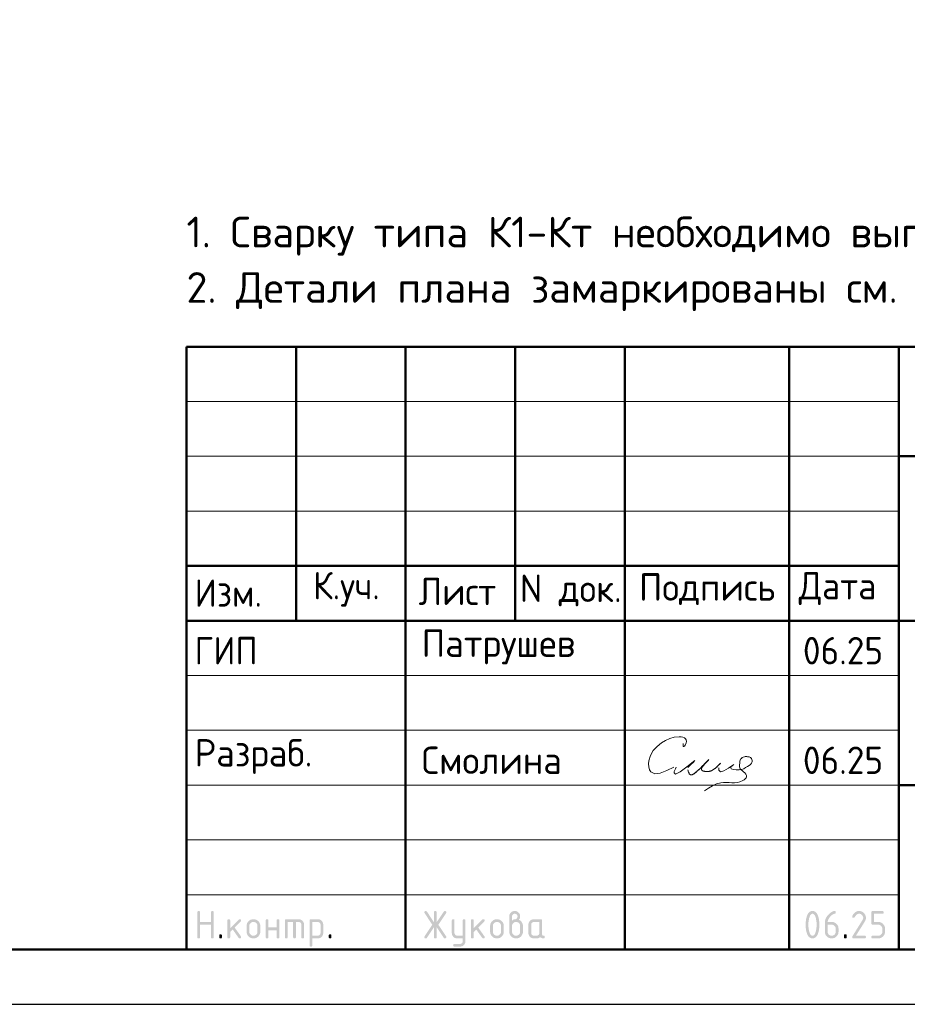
# Model space of a CAD drawing. Header units: millimetres. Extents: x 0 to 50400, y 0 to 35640.
# Tile 6 of 10: x 25774 to 35493, y 0 to 10781. Entities that reach past the tile are written whole.
import ezdxf

# ---------------------------------------------------------------- set-up
doc = ezdxf.new("R2010")
doc.units = ezdxf.units.MM
doc.layers.add('Standard', color=7, linetype='Continuous', lineweight=25)
doc.styles.add('ISOCPEUR', font='txt')

msp = doc.modelspace()

# ---------------------------------------------------------------- hatches: boundary and pattern name
at = {"layer": 'Standard', "linetype": 'Continuous', "lineweight": 25, "transparency": 33554687}
for points in [[(27719, 737), (27719, 1007), (27719, 1008), (27719, 1010), (27719, 1012), (27720, 1013), (27720, 1015), (27721, 1016), (27722, 1017), (27723, 1018), (27724, 1019), (27725, 1019), (27726, 1020), (27727, 1021), (27729, 1021), (27730, 1021), (27732, 1022), (27734, 1022), (27736, 1022), (27737, 1021), (27739, 1021), (27741, 1021), (27742, 1020), (27743, 1019), (27744, 1019), (27745, 1018), (27746, 1017), (27747, 1016), (27748, 1015), (27748, 1013), (27748, 1012), (27749, 1010), (27749, 1008), (27749, 1007), (27749, 902), (27869, 902), (27869, 1007), (27869, 1008), (27869, 1010), (27869, 1012), (27870, 1013), (27870, 1015), (27871, 1016), (27871, 1017), (27872, 1018), (27873, 1019), (27874, 1019), (27876, 1020), (27877, 1021), (27878, 1021), (27880, 1021), (27882, 1022), (27884, 1022), (27886, 1022), (27887, 1021), (27889, 1021), (27890, 1021), (27892, 1020), (27893, 1019), (27894, 1019), (27895, 1018), (27896, 1017), (27897, 1016), (27897, 1015), (27898, 1013), (27898, 1012), (27898, 1010), (27899, 1008), (27899, 1007), (27899, 737), (27899, 735), (27898, 733), (27898, 731), (27898, 730), (27897, 729), (27897, 727), (27896, 726), (27895, 725), (27894, 724), (27893, 724), (27892, 723), (27890, 722), (27889, 722), (27887, 722), (27886, 722), (27884, 722), (27882, 722), (27880, 722), (27878, 722), (27877, 722), (27876, 723), (27874, 724), (27873, 724), (27872, 725), (27871, 726), (27871, 727), (27870, 729), (27870, 730), (27869, 731), (27869, 733), (27869, 735), (27869, 737), (27869, 872), (27749, 872), (27749, 737), (27749, 735), (27749, 733), (27748, 731), (27748, 730), (27748, 729), (27747, 727), (27746, 726), (27745, 725), (27744, 724), (27743, 724), (27742, 723), (27741, 722), (27739, 722), (27737, 722), (27736, 722), (27734, 722), (27732, 722), (27730, 722), (27729, 722), (27727, 722), (27726, 723), (27725, 724), (27724, 724), (27723, 725), (27722, 726), (27721, 727), (27720, 729), (27720, 730), (27719, 731), (27719, 733), (27719, 735)], [(30310, 844), (30233, 728), (30232, 726), (30230, 725), (30229, 724), (30227, 723), (30226, 722), (30224, 722), (30222, 722), (30220, 722), (30218, 722), (30217, 722), (30215, 722), (30214, 723), (30212, 723), (30211, 724), (30210, 724), (30209, 725), (30208, 726), (30207, 728), (30207, 729), (30206, 730), (30206, 732), (30206, 734), (30205, 735), (30205, 737), (30205, 739), (30206, 741), (30207, 743), (30208, 745), (30292, 871), (30208, 998), (30207, 1000), (30206, 1002), (30205, 1004), (30205, 1006), (30205, 1008), (30206, 1010), (30206, 1011), (30206, 1013), (30207, 1014), (30207, 1015), (30208, 1017), (30209, 1018), (30210, 1019), (30211, 1019), (30212, 1020), (30214, 1021), (30215, 1021), (30217, 1021), (30218, 1022), (30220, 1022), (30222, 1022), (30224, 1021), (30226, 1021), (30227, 1020), (30229, 1019), (30230, 1018), (30232, 1016), (30233, 1015), (30310, 899), (30310, 1007), (30310, 1008), (30310, 1010), (30311, 1012), (30311, 1013), (30312, 1015), (30312, 1016), (30313, 1017), (30314, 1018), (30315, 1019), (30316, 1019), (30317, 1020), (30319, 1021), (30320, 1021), (30322, 1021), (30323, 1022), (30325, 1022), (30327, 1022), (30329, 1021), (30330, 1021), (30332, 1021), (30333, 1020), (30334, 1019), (30336, 1019), (30337, 1018), (30337, 1017), (30338, 1016), (30339, 1015), (30339, 1013), (30340, 1012), (30340, 1010), (30340, 1008), (30340, 1007), (30340, 899), (30418, 1015), (30419, 1016), (30420, 1018), (30422, 1019), (30423, 1020), (30425, 1021), (30427, 1021), (30428, 1022), (30430, 1022), (30432, 1022), (30433, 1021), (30435, 1021), (30436, 1020), (30437, 1020), (30439, 1019), (30440, 1018), (30441, 1017), (30442, 1016), (30443, 1015), (30444, 1013), (30444, 1012), (30445, 1011), (30445, 1009), (30445, 1008), (30445, 1006), (30445, 1004), (30445, 1002), (30444, 1000), (30443, 998), (30358, 871), (30443, 745), (30444, 743), (30445, 741), (30445, 739), (30445, 737), (30445, 735), (30445, 734), (30445, 732), (30444, 731), (30444, 730), (30443, 728), (30442, 727), (30441, 726), (30440, 725), (30439, 724), (30438, 723), (30436, 723), (30435, 722), (30434, 722), (30432, 722), (30431, 722), (30429, 722), (30427, 722), (30425, 722), (30423, 723), (30422, 724), (30420, 725), (30419, 726), (30418, 728), (30340, 844), (30340, 737), (30340, 735), (30340, 733), (30340, 731), (30339, 730), (30339, 729), (30338, 727), (30337, 726), (30337, 725), (30336, 724), (30334, 724), (30333, 723), (30332, 722), (30330, 722), (30329, 722), (30327, 722), (30325, 722), (30323, 722), (30322, 722), (30320, 722), (30319, 722), (30317, 723), (30316, 724), (30315, 724), (30314, 725), (30313, 726), (30312, 727), (30312, 729), (30311, 730), (30311, 731), (30310, 733), (30310, 735), (30310, 737)], [(34965, 1022), (34968, 1022), (34972, 1021), (34976, 1021), (34980, 1020), (34983, 1019), (34987, 1018), (34990, 1017), (34993, 1016), (34997, 1015), (35000, 1013), (35003, 1011), (35006, 1009), (35009, 1007), (35012, 1005), (35015, 1002), (35018, 1000), (35020, 997), (35023, 994), (35025, 991), (35027, 988), (35029, 985), (35031, 982), (35033, 979), (35034, 975), (35035, 972), (35036, 969), (35038, 965), (35038, 962), (35039, 958), (35039, 954), (35040, 950), (35040, 947), (35040, 941), (35039, 936), (35038, 930), (35036, 925), (35034, 920), (35032, 914), (35029, 909), (35026, 903), (34931, 752), (35025, 752), (35026, 752), (35028, 751), (35030, 751), (35031, 751), (35033, 750), (35034, 749), (35035, 749), (35036, 748), (35037, 747), (35037, 746), (35038, 745), (35039, 743), (35039, 742), (35039, 740), (35040, 738), (35040, 737), (35040, 735), (35039, 733), (35039, 731), (35039, 730), (35038, 729), (35037, 727), (35037, 726), (35036, 725), (35035, 724), (35034, 724), (35033, 723), (35031, 722), (35030, 722), (35028, 722), (35026, 722), (35025, 722), (34905, 722), (34903, 722), (34901, 722), (34899, 722), (34898, 722), (34897, 723), (34895, 724), (34894, 724), (34893, 725), (34892, 726), (34892, 727), (34891, 729), (34891, 730), (34890, 731), (34890, 733), (34890, 735), (34890, 737), (34890, 739), (34890, 741), (34891, 743), (34892, 745), (35002, 922), (35004, 925), (35005, 928), (35007, 931), (35008, 934), (35009, 937), (35009, 940), (35010, 943), (35010, 946), (35010, 951), (35009, 955), (35008, 960), (35006, 964), (35005, 968), (35002, 971), (35000, 975), (34996, 978), (34993, 982), (34989, 984), (34986, 987), (34982, 988), (34978, 990), (34974, 991), (34969, 991), (34965, 991), (34961, 991), (34958, 991), (34955, 990), (34952, 989), (34949, 988), (34946, 986), (34943, 984), (34940, 982), (34937, 980), (34934, 977), (34931, 974), (34929, 970), (34926, 967), (34923, 963), (34920, 958), (34918, 954), (34917, 952), (34915, 951), (34914, 949), (34912, 948), (34911, 947), (34909, 947), (34907, 947), (34905, 947), (34903, 947), (34901, 947), (34899, 947), (34898, 947), (34897, 948), (34895, 949), (34894, 949), (34893, 950), (34892, 951), (34892, 952), (34891, 954), (34891, 955), (34890, 956), (34890, 958), (34890, 960), (34890, 962), (34890, 963), (34890, 965), (34890, 966), (34891, 968), (34894, 974), (34898, 980), (34902, 986), (34906, 991), (34910, 996), (34914, 1000), (34919, 1005), (34923, 1008), (34928, 1011), (34933, 1014), (34938, 1016), (34943, 1018), (34948, 1020), (34953, 1021), (34959, 1022)], [(35100, 887), (35100, 1007), (35100, 1008), (35100, 1010), (35100, 1012), (35100, 1013), (35101, 1015), (35102, 1016), (35102, 1017), (35103, 1018), (35104, 1019), (35105, 1019), (35107, 1020), (35108, 1021), (35109, 1021), (35111, 1021), (35113, 1022), (35114, 1022), (35219, 1022), (35221, 1022), (35223, 1021), (35224, 1021), (35226, 1021), (35227, 1020), (35228, 1019), (35229, 1019), (35230, 1018), (35231, 1017), (35232, 1016), (35233, 1014), (35233, 1013), (35234, 1012), (35234, 1010), (35234, 1008), (35234, 1007), (35234, 1005), (35234, 1003), (35234, 1001), (35233, 1000), (35233, 999), (35232, 997), (35231, 996), (35230, 995), (35229, 994), (35228, 994), (35227, 993), (35226, 992), (35224, 992), (35223, 992), (35221, 991), (35219, 991), (35130, 991), (35130, 902), (35174, 902), (35178, 902), (35182, 901), (35186, 901), (35189, 900), (35193, 900), (35196, 899), (35200, 897), (35203, 896), (35207, 895), (35210, 893), (35213, 891), (35216, 889), (35219, 887), (35222, 885), (35225, 882), (35227, 880), (35230, 877), (35232, 874), (35235, 871), (35237, 868), (35239, 865), (35241, 862), (35242, 859), (35244, 855), (35245, 852), (35246, 849), (35247, 845), (35248, 841), (35249, 838), (35249, 834), (35249, 830), (35249, 827), (35249, 797), (35249, 793), (35249, 789), (35249, 785), (35248, 782), (35247, 778), (35246, 775), (35245, 771), (35244, 768), (35242, 764), (35241, 761), (35239, 758), (35237, 755), (35235, 752), (35232, 749), (35230, 746), (35227, 743), (35224, 741), (35222, 738), (35219, 736), (35216, 734), (35213, 732), (35209, 730), (35206, 728), (35203, 727), (35200, 726), (35196, 725), (35193, 724), (35189, 723), (35186, 722), (35182, 722), (35178, 722), (35174, 722), (35114, 722), (35113, 722), (35111, 722), (35109, 722), (35108, 722), (35107, 723), (35105, 724), (35104, 724), (35103, 725), (35102, 726), (35102, 727), (35101, 729), (35100, 730), (35100, 731), (35100, 733), (35100, 735), (35100, 737), (35100, 738), (35100, 740), (35100, 742), (35100, 743), (35101, 745), (35102, 746), (35102, 747), (35103, 748), (35104, 749), (35105, 749), (35107, 750), (35108, 751), (35109, 751), (35111, 751), (35113, 752), (35114, 752), (35174, 752), (35179, 752), (35183, 752), (35188, 753), (35192, 755), (35196, 756), (35199, 759), (35203, 761), (35206, 765), (35209, 768), (35212, 772), (35214, 775), (35216, 779), (35218, 783), (35218, 788), (35219, 792), (35219, 797), (35219, 827), (35219, 831), (35218, 836), (35218, 840), (35216, 844), (35214, 848), (35212, 851), (35209, 855), (35206, 858), (35203, 862), (35199, 864), (35195, 867), (35192, 868), (35188, 870), (35183, 871), (35179, 872), (35174, 872), (35114, 872), (35113, 872), (35111, 872), (35109, 872), (35108, 872), (35107, 873), (35105, 874), (35104, 874), (35103, 875), (35102, 876), (35102, 877), (35101, 879), (35100, 880), (35100, 881), (35100, 883), (35100, 885)], [(28079, 833), (28173, 927), (28174, 928), (28175, 929), (28177, 930), (28178, 930), (28179, 931), (28181, 931), (28182, 931), (28184, 931), (28186, 931), (28187, 931), (28189, 931), (28190, 930), (28192, 930), (28193, 929), (28194, 929), (28195, 928), (28196, 927), (28197, 926), (28197, 924), (28198, 923), (28198, 922), (28198, 920), (28199, 918), (28199, 916), (28199, 915), (28198, 914), (28198, 912), (28198, 911), (28197, 910), (28196, 908), (28195, 907), (28194, 906), (28128, 840), (28196, 745), (28197, 743), (28198, 741), (28199, 739), (28199, 736), (28199, 734), (28198, 733), (28198, 731), (28198, 730), (28197, 728), (28197, 727), (28196, 726), (28195, 725), (28194, 724), (28193, 724), (28192, 723), (28190, 722), (28189, 722), (28187, 722), (28186, 722), (28184, 722), (28182, 722), (28180, 722), (28178, 722), (28177, 723), (28175, 724), (28174, 725), (28172, 726), (28171, 728), (28107, 819), (28079, 791), (28079, 737), (28079, 735), (28078, 733), (28078, 731), (28078, 730), (28077, 729), (28077, 727), (28076, 726), (28075, 725), (28074, 724), (28073, 724), (28072, 723), (28070, 722), (28069, 722), (28067, 722), (28066, 722), (28064, 722), (28062, 722), (28060, 722), (28059, 722), (28057, 722), (28056, 723), (28055, 724), (28053, 724), (28052, 725), (28051, 726), (28051, 727), (28050, 729), (28050, 730), (28049, 731), (28049, 733), (28049, 735), (28049, 737), (28049, 916), (28049, 918), (28049, 920), (28049, 922), (28050, 923), (28050, 924), (28051, 926), (28051, 927), (28052, 928), (28053, 929), (28055, 929), (28056, 930), (28057, 930), (28059, 931), (28060, 931), (28062, 931), (28064, 931), (28066, 931), (28067, 931), (28069, 931), (28070, 930), (28072, 930), (28073, 929), (28074, 929), (28075, 928), (28076, 927), (28077, 926), (28077, 924), (28078, 923), (28078, 922), (28078, 920), (28079, 918), (28079, 916)], [(28498, 811), (28498, 737), (28498, 735), (28498, 733), (28498, 731), (28497, 730), (28497, 729), (28496, 727), (28496, 726), (28495, 725), (28494, 724), (28493, 724), (28491, 723), (28490, 722), (28489, 722), (28487, 722), (28485, 722), (28483, 722), (28481, 722), (28480, 722), (28478, 722), (28477, 722), (28475, 723), (28474, 724), (28473, 724), (28472, 725), (28471, 726), (28470, 727), (28470, 729), (28469, 730), (28469, 731), (28469, 733), (28468, 735), (28468, 737), (28468, 916), (28468, 918), (28469, 920), (28469, 922), (28469, 923), (28470, 924), (28470, 926), (28471, 927), (28472, 928), (28473, 929), (28474, 929), (28475, 930), (28477, 930), (28478, 931), (28480, 931), (28481, 931), (28483, 931), (28485, 931), (28487, 931), (28489, 931), (28490, 930), (28491, 930), (28493, 929), (28494, 929), (28495, 928), (28496, 927), (28496, 926), (28497, 924), (28497, 923), (28498, 922), (28498, 920), (28498, 918), (28498, 916), (28498, 841), (28588, 841), (28588, 916), (28588, 918), (28588, 920), (28588, 922), (28589, 923), (28589, 924), (28590, 926), (28591, 927), (28592, 928), (28593, 929), (28594, 929), (28595, 930), (28596, 930), (28598, 931), (28600, 931), (28601, 931), (28603, 931), (28605, 931), (28607, 931), (28608, 931), (28610, 930), (28611, 930), (28612, 929), (28613, 929), (28614, 928), (28615, 927), (28616, 926), (28617, 924), (28617, 923), (28618, 922), (28618, 920), (28618, 918), (28618, 916), (28618, 737), (28618, 735), (28618, 733), (28618, 731), (28617, 730), (28617, 729), (28616, 727), (28615, 726), (28614, 725), (28613, 724), (28612, 724), (28611, 723), (28610, 722), (28608, 722), (28607, 722), (28605, 722), (28603, 722), (28601, 722), (28600, 722), (28598, 722), (28596, 722), (28595, 723), (28594, 724), (28593, 724), (28592, 725), (28591, 726), (28590, 727), (28589, 729), (28589, 730), (28588, 731), (28588, 733), (28588, 735), (28588, 737), (28588, 811)], [(28693, 931), (28828, 931), (28831, 931), (28834, 931), (28837, 931), (28840, 930), (28843, 930), (28846, 929), (28849, 928), (28851, 927), (28854, 926), (28856, 925), (28859, 923), (28861, 922), (28864, 920), (28866, 918), (28868, 916), (28871, 914), (28873, 912), (28875, 909), (28877, 907), (28878, 905), (28880, 902), (28881, 900), (28883, 897), (28884, 895), (28885, 892), (28886, 889), (28886, 886), (28887, 883), (28887, 881), (28888, 878), (28888, 875), (28888, 871), (28888, 737), (28888, 735), (28888, 733), (28888, 731), (28887, 730), (28887, 729), (28886, 727), (28885, 726), (28884, 725), (28883, 724), (28882, 724), (28881, 723), (28880, 722), (28878, 722), (28877, 722), (28875, 722), (28873, 722), (28871, 722), (28869, 722), (28868, 722), (28866, 722), (28865, 723), (28864, 724), (28863, 724), (28862, 725), (28861, 726), (28860, 727), (28859, 729), (28859, 730), (28858, 731), (28858, 733), (28858, 735), (28858, 737), (28858, 871), (28858, 875), (28857, 877), (28857, 880), (28856, 883), (28855, 886), (28853, 888), (28851, 891), (28849, 893), (28847, 895), (28845, 896), (28842, 898), (28840, 899), (28837, 900), (28834, 901), (28831, 901), (28828, 901), (28798, 901), (28798, 737), (28798, 735), (28798, 733), (28798, 731), (28797, 730), (28797, 729), (28796, 727), (28795, 726), (28794, 725), (28793, 724), (28792, 724), (28791, 723), (28790, 722), (28788, 722), (28787, 722), (28785, 722), (28783, 722), (28781, 722), (28780, 722), (28778, 722), (28777, 722), (28775, 723), (28774, 724), (28773, 724), (28772, 725), (28771, 726), (28770, 727), (28769, 729), (28769, 730), (28769, 731), (28768, 733), (28768, 735), (28768, 737), (28768, 901), (28708, 901), (28708, 737), (28708, 735), (28708, 733), (28708, 731), (28707, 730), (28707, 729), (28706, 727), (28705, 726), (28704, 725), (28704, 724), (28702, 724), (28701, 723), (28700, 722), (28698, 722), (28697, 722), (28695, 722), (28693, 722), (28691, 722), (28690, 722), (28688, 722), (28687, 722), (28685, 723), (28684, 724), (28683, 724), (28682, 725), (28681, 726), (28680, 727), (28680, 729), (28679, 730), (28679, 731), (28678, 733), (28678, 735), (28678, 737), (28678, 916), (28678, 918), (28678, 920), (28679, 922), (28679, 923), (28680, 924), (28680, 926), (28681, 927), (28682, 928), (28683, 929), (28684, 929), (28685, 930), (28687, 930), (28688, 931), (28690, 931), (28691, 931)], [(30625, 691), (30625, 722), (30565, 722), (30562, 722), (30559, 722), (30556, 722), (30553, 723), (30550, 723), (30547, 724), (30545, 725), (30542, 726), (30539, 727), (30537, 728), (30534, 730), (30532, 731), (30529, 733), (30527, 735), (30525, 737), (30523, 739), (30521, 741), (30519, 744), (30517, 746), (30515, 748), (30513, 751), (30512, 753), (30511, 756), (30510, 758), (30509, 761), (30508, 764), (30507, 767), (30506, 769), (30506, 772), (30506, 775), (30505, 778), (30505, 781), (30505, 916), (30505, 918), (30506, 920), (30506, 922), (30506, 923), (30507, 924), (30507, 926), (30508, 927), (30509, 928), (30510, 929), (30511, 929), (30512, 930), (30514, 930), (30515, 931), (30517, 931), (30518, 931), (30520, 931), (30522, 931), (30524, 931), (30526, 931), (30527, 930), (30528, 930), (30530, 929), (30531, 929), (30532, 928), (30533, 927), (30533, 926), (30534, 924), (30534, 923), (30535, 922), (30535, 920), (30535, 918), (30535, 916), (30535, 782), (30535, 779), (30536, 776), (30536, 773), (30538, 770), (30539, 768), (30540, 765), (30542, 763), (30544, 760), (30546, 758), (30549, 757), (30551, 755), (30554, 754), (30557, 753), (30559, 752), (30562, 752), (30565, 752), (30625, 752), (30625, 916), (30625, 918), (30625, 920), (30625, 922), (30626, 923), (30626, 924), (30627, 926), (30628, 927), (30629, 928), (30630, 929), (30631, 929), (30632, 930), (30633, 930), (30635, 931), (30636, 931), (30638, 931), (30640, 931), (30642, 931), (30644, 931), (30645, 931), (30647, 930), (30648, 930), (30649, 929), (30650, 929), (30651, 928), (30652, 927), (30653, 926), (30654, 924), (30654, 923), (30655, 922), (30655, 920), (30655, 918), (30655, 916), (30655, 692), (30655, 688), (30655, 685), (30655, 682), (30654, 680), (30653, 677), (30653, 674), (30652, 671), (30651, 669), (30650, 666), (30648, 663), (30647, 661), (30645, 658), (30644, 656), (30642, 654), (30640, 651), (30638, 649), (30636, 647), (30634, 645), (30631, 643), (30629, 641), (30627, 640), (30624, 638), (30621, 637), (30619, 636), (30616, 635), (30613, 634), (30611, 633), (30608, 633), (30605, 632), (30602, 632), (30599, 632), (30596, 632), (30535, 632), (30534, 632), (30532, 632), (30530, 632), (30529, 633), (30527, 633), (30526, 634), (30525, 634), (30524, 635), (30523, 636), (30522, 638), (30522, 639), (30521, 640), (30521, 642), (30521, 643), (30520, 645), (30520, 647), (30520, 648), (30521, 650), (30521, 651), (30522, 652), (30522, 654), (30523, 655), (30524, 656), (30525, 657), (30526, 658), (30527, 659), (30529, 660), (30530, 661), (30531, 661), (30533, 661), (30534, 662), (30535, 662), (30595, 662), (30598, 662), (30601, 662), (30604, 663), (30607, 664), (30609, 665), (30612, 666), (30614, 668), (30616, 670), (30619, 672), (30620, 675), (30622, 677), (30623, 680), (30624, 682), (30624, 685), (30625, 688)], [(30745, 833), (30840, 927), (30841, 928), (30842, 929), (30843, 930), (30844, 930), (30846, 931), (30847, 931), (30849, 931), (30850, 931), (30852, 931), (30854, 931), (30855, 931), (30857, 930), (30858, 930), (30859, 929), (30860, 929), (30861, 928), (30862, 927), (30863, 926), (30864, 924), (30864, 923), (30865, 922), (30865, 920), (30865, 918), (30865, 916), (30865, 915), (30865, 914), (30865, 912), (30864, 911), (30863, 910), (30863, 908), (30862, 907), (30861, 906), (30795, 840), (30862, 745), (30864, 743), (30864, 741), (30865, 739), (30865, 736), (30865, 734), (30865, 733), (30865, 731), (30864, 730), (30864, 728), (30863, 727), (30862, 726), (30861, 725), (30860, 724), (30859, 724), (30858, 723), (30857, 722), (30855, 722), (30854, 722), (30852, 722), (30850, 722), (30848, 722), (30846, 722), (30845, 722), (30843, 723), (30842, 724), (30840, 725), (30839, 726), (30838, 728), (30773, 819), (30745, 791), (30745, 737), (30745, 735), (30745, 733), (30745, 731), (30744, 730), (30744, 729), (30743, 727), (30742, 726), (30741, 725), (30741, 724), (30739, 724), (30738, 723), (30737, 722), (30735, 722), (30734, 722), (30732, 722), (30730, 722), (30728, 722), (30727, 722), (30725, 722), (30724, 722), (30722, 723), (30721, 724), (30720, 724), (30719, 725), (30718, 726), (30717, 727), (30717, 729), (30716, 730), (30716, 731), (30715, 733), (30715, 735), (30715, 737), (30715, 916), (30715, 918), (30715, 920), (30716, 922), (30716, 923), (30717, 924), (30717, 926), (30718, 927), (30719, 928), (30720, 929), (30721, 929), (30722, 930), (30724, 930), (30725, 931), (30727, 931), (30728, 931), (30730, 931), (30732, 931), (30734, 931), (30735, 931), (30737, 930), (30738, 930), (30739, 929), (30741, 929), (30741, 928), (30742, 927), (30743, 926), (30744, 924), (30744, 923), (30745, 922), (30745, 920), (30745, 918), (30745, 916)], [(27959, 752), (27959, 753), (27959, 755), (27959, 757), (27960, 758), (27960, 760), (27961, 761), (27962, 762), (27963, 763), (27963, 764), (27965, 765), (27966, 765), (27967, 766), (27969, 766), (27970, 766), (27972, 767), (27974, 767), (27976, 767), (27977, 766), (27979, 766), (27980, 766), (27982, 765), (27983, 765), (27984, 764), (27985, 763), (27986, 762), (27987, 761), (27987, 760), (27988, 758), (27988, 757), (27989, 755), (27989, 753), (27989, 752), (27989, 737), (27989, 735), (27989, 733), (27988, 731), (27988, 730), (27987, 729), (27987, 727), (27986, 726), (27985, 725), (27984, 724), (27983, 724), (27982, 723), (27980, 722), (27979, 722), (27977, 722), (27976, 722), (27974, 722), (27972, 722), (27970, 722), (27969, 722), (27967, 722), (27966, 723), (27965, 724), (27963, 724), (27963, 725), (27962, 726), (27961, 727), (27960, 729), (27960, 730), (27959, 731), (27959, 733), (27959, 735), (27959, 737)], [(29158, 752), (29158, 753), (29158, 755), (29158, 757), (29159, 758), (29159, 760), (29160, 761), (29161, 762), (29162, 763), (29163, 764), (29164, 765), (29165, 765), (29166, 766), (29168, 766), (29169, 766), (29171, 767), (29173, 767), (29175, 767), (29177, 766), (29178, 766), (29180, 766), (29181, 765), (29182, 765), (29183, 764), (29184, 763), (29185, 762), (29186, 761), (29187, 760), (29187, 758), (29188, 757), (29188, 755), (29188, 753), (29188, 752), (29188, 737), (29188, 735), (29188, 733), (29188, 731), (29187, 730), (29187, 729), (29186, 727), (29185, 726), (29184, 725), (29183, 724), (29182, 724), (29181, 723), (29180, 722), (29178, 722), (29177, 722), (29175, 722), (29173, 722), (29171, 722), (29169, 722), (29168, 722), (29166, 722), (29165, 723), (29164, 724), (29163, 724), (29162, 725), (29161, 726), (29160, 727), (29159, 729), (29159, 730), (29158, 731), (29158, 733), (29158, 735), (29158, 737)], [(34800, 752), (34800, 753), (34800, 755), (34800, 757), (34801, 758), (34801, 760), (34802, 761), (34803, 762), (34804, 763), (34804, 764), (34806, 765), (34807, 765), (34808, 766), (34810, 766), (34811, 766), (34813, 767), (34815, 767), (34817, 767), (34818, 766), (34820, 766), (34821, 766), (34823, 765), (34824, 765), (34825, 764), (34826, 763), (34827, 762), (34828, 761), (34828, 760), (34829, 758), (34829, 757), (34830, 755), (34830, 753), (34830, 752), (34830, 737), (34830, 735), (34830, 733), (34829, 731), (34829, 730), (34828, 729), (34828, 727), (34827, 726), (34826, 725), (34825, 724), (34824, 724), (34823, 723), (34821, 722), (34820, 722), (34818, 722), (34817, 722), (34815, 722), (34813, 722), (34811, 722), (34810, 722), (34808, 722), (34807, 723), (34806, 724), (34804, 724), (34804, 725), (34803, 726), (34802, 727), (34801, 729), (34801, 730), (34800, 731), (34800, 733), (34800, 735), (34800, 737)]]:
    msp.add_hatch(color=7, dxfattribs=at).paths.add_polyline_path(points, flags=16)
h = msp.add_hatch(color=7, dxfattribs=at)
h.paths.add_polyline_path([(31165, 916), (31170, 920), (31174, 923), (31179, 926), (31183, 928), (31188, 930), (31192, 931), (31196, 931), (31200, 931), (31202, 931), (31204, 932), (31207, 933), (31209, 934), (31211, 935), (31213, 937), (31215, 939), (31217, 942), (31219, 944), (31221, 947), (31222, 949), (31223, 952), (31224, 954), (31224, 957), (31225, 959), (31225, 961), (31225, 965), (31224, 968), (31224, 970), (31223, 973), (31222, 976), (31220, 978), (31218, 981), (31216, 983), (31214, 985), (31212, 987), (31209, 988), (31207, 989), (31204, 990), (31201, 991), (31198, 991), (31195, 991), (31192, 991), (31189, 991), (31186, 990), (31183, 989), (31181, 988), (31178, 987), (31176, 985), (31174, 983), (31171, 981), (31170, 978), (31168, 976), (31167, 973), (31166, 970), (31165, 967), (31165, 965), (31165, 961)])
h.paths.add_polyline_path([(31240, 925), (31245, 923), (31249, 920), (31254, 918), (31258, 914), (31262, 911), (31266, 907), (31269, 903), (31272, 898), (31275, 893), (31278, 888), (31280, 883), (31282, 878), (31283, 873), (31284, 868), (31285, 862), (31285, 857), (31285, 797), (31285, 793), (31284, 789), (31284, 785), (31283, 781), (31282, 778), (31281, 774), (31280, 771), (31279, 768), (31278, 764), (31276, 761), (31274, 758), (31272, 755), (31270, 752), (31268, 749), (31265, 746), (31263, 743), (31260, 741), (31257, 738), (31254, 736), (31251, 734), (31248, 732), (31245, 730), (31242, 728), (31238, 727), (31235, 726), (31232, 725), (31228, 724), (31225, 723), (31221, 722), (31217, 722), (31214, 722), (31210, 722), (31206, 722), (31202, 722), (31198, 722), (31195, 723), (31191, 724), (31188, 725), (31184, 726), (31181, 727), (31177, 728), (31174, 730), (31171, 732), (31168, 734), (31165, 736), (31162, 738), (31159, 741), (31157, 743), (31154, 746), (31151, 749), (31149, 752), (31147, 755), (31145, 758), (31143, 761), (31142, 764), (31140, 768), (31139, 771), (31138, 774), (31137, 778), (31136, 782), (31136, 785), (31135, 789), (31135, 793), (31135, 797), (31135, 962), (31135, 965), (31135, 968), (31135, 971), (31136, 974), (31136, 977), (31137, 979), (31138, 982), (31139, 985), (31140, 987), (31142, 990), (31143, 993), (31145, 995), (31146, 997), (31148, 1000), (31150, 1002), (31152, 1004), (31154, 1006), (31157, 1008), (31159, 1010), (31161, 1012), (31164, 1013), (31166, 1015), (31169, 1016), (31172, 1017), (31174, 1018), (31177, 1019), (31180, 1020), (31183, 1020), (31186, 1021), (31189, 1021), (31192, 1022), (31195, 1022), (31198, 1022), (31201, 1021), (31204, 1021), (31207, 1020), (31210, 1020), (31212, 1019), (31215, 1018), (31218, 1017), (31221, 1016), (31223, 1015), (31226, 1013), (31228, 1012), (31230, 1010), (31233, 1008), (31235, 1006), (31237, 1004), (31239, 1002), (31241, 1000), (31243, 997), (31245, 995), (31246, 992), (31248, 990), (31249, 987), (31250, 985), (31251, 982), (31252, 979), (31253, 976), (31253, 974), (31254, 971), (31254, 968), (31254, 965), (31254, 962), (31254, 956), (31254, 951), (31253, 946), (31251, 941), (31249, 937), (31246, 933), (31243, 929)], flags=16)
h.paths.add_polyline_path([(31254, 797), (31254, 857), (31254, 861), (31254, 866), (31253, 870), (31251, 874), (31250, 878), (31247, 881), (31245, 885), (31241, 888), (31238, 892), (31235, 894), (31231, 897), (31227, 898), (31223, 900), (31219, 901), (31214, 902), (31210, 902), (31205, 902), (31201, 901), (31196, 900), (31192, 898), (31188, 897), (31185, 894), (31181, 892), (31178, 888), (31175, 885), (31172, 881), (31170, 878), (31168, 874), (31167, 870), (31166, 866), (31165, 861), (31165, 857), (31165, 797), (31165, 792), (31166, 788), (31167, 783), (31168, 779), (31170, 775), (31172, 772), (31175, 768), (31178, 765), (31181, 761), (31185, 759), (31188, 756), (31192, 755), (31196, 753), (31201, 752), (31205, 752), (31210, 752), (31214, 752), (31219, 752), (31223, 753), (31227, 755), (31231, 757), (31235, 759), (31238, 761), (31241, 765), (31245, 768), (31247, 772), (31250, 775), (31251, 779), (31253, 783), (31254, 788), (31254, 792)])
h = msp.add_hatch(color=7, dxfattribs=at)
h.paths.add_polyline_path([(34500, 872), (34500, 881), (34499, 890), (34499, 899), (34498, 908), (34497, 916), (34495, 925), (34494, 934), (34492, 942), (34490, 948), (34489, 953), (34487, 959), (34485, 964), (34483, 968), (34481, 972), (34479, 976), (34477, 979), (34474, 982), (34472, 984), (34469, 987), (34467, 988), (34464, 990), (34461, 991), (34458, 991), (34455, 991), (34452, 991), (34449, 991), (34446, 990), (34443, 988), (34441, 987), (34438, 984), (34436, 982), (34433, 979), (34431, 976), (34429, 972), (34427, 968), (34425, 963), (34423, 959), (34422, 953), (34420, 948), (34418, 942), (34416, 933), (34415, 925), (34413, 916), (34412, 907), (34411, 898), (34411, 890), (34410, 881), (34410, 872), (34410, 862), (34411, 853), (34411, 844), (34412, 835), (34413, 827), (34415, 818), (34416, 810), (34418, 801), (34420, 795), (34421, 790), (34423, 784), (34425, 780), (34427, 775), (34429, 771), (34431, 767), (34433, 764), (34436, 761), (34438, 759), (34441, 756), (34443, 755), (34446, 753), (34449, 752), (34452, 752), (34455, 752), (34458, 752), (34461, 752), (34464, 753), (34467, 755), (34469, 756), (34472, 759), (34474, 761), (34477, 764), (34479, 767), (34481, 771), (34483, 775), (34485, 780), (34487, 784), (34489, 790), (34490, 795), (34492, 801), (34494, 810), (34495, 818), (34497, 827), (34498, 835), (34499, 844), (34499, 853), (34500, 862)])
h.paths.add_polyline_path([(34530, 872), (34530, 865), (34530, 858), (34529, 852), (34529, 846), (34529, 839), (34528, 833), (34527, 827), (34527, 822), (34526, 816), (34525, 810), (34524, 805), (34522, 799), (34521, 794), (34520, 789), (34518, 784), (34517, 779), (34514, 772), (34512, 765), (34509, 759), (34506, 754), (34502, 748), (34499, 744), (34495, 739), (34492, 736), (34488, 732), (34484, 730), (34479, 727), (34475, 725), (34470, 723), (34465, 722), (34460, 722), (34455, 722), (34450, 722), (34445, 722), (34440, 723), (34435, 725), (34431, 727), (34426, 730), (34422, 732), (34418, 736), (34414, 739), (34411, 744), (34408, 748), (34404, 754), (34401, 759), (34398, 765), (34396, 771), (34393, 779), (34392, 783), (34390, 789), (34389, 794), (34388, 799), (34386, 804), (34385, 810), (34384, 816), (34383, 821), (34383, 827), (34382, 833), (34381, 839), (34381, 846), (34381, 852), (34380, 858), (34380, 865), (34380, 872), (34380, 878), (34380, 885), (34381, 891), (34381, 898), (34381, 904), (34382, 910), (34383, 916), (34383, 922), (34384, 928), (34385, 933), (34386, 939), (34388, 944), (34389, 949), (34390, 954), (34392, 960), (34393, 964), (34396, 972), (34398, 978), (34401, 984), (34404, 989), (34408, 995), (34411, 999), (34414, 1004), (34418, 1007), (34422, 1011), (34426, 1014), (34431, 1016), (34435, 1018), (34440, 1020), (34445, 1021), (34450, 1022), (34455, 1022), (34460, 1022), (34465, 1021), (34470, 1020), (34475, 1018), (34479, 1016), (34484, 1013), (34488, 1011), (34492, 1007), (34495, 1004), (34499, 999), (34502, 995), (34506, 989), (34509, 984), (34512, 978), (34514, 971), (34517, 964), (34518, 959), (34520, 954), (34521, 949), (34522, 944), (34524, 938), (34525, 933), (34526, 927), (34527, 922), (34527, 916), (34528, 910), (34529, 904), (34529, 897), (34529, 891), (34530, 885), (34530, 878)], flags=16)
h = msp.add_hatch(color=7, dxfattribs=at)
h.paths.add_polyline_path([(34620, 872), (34620, 797), (34620, 792), (34621, 788), (34622, 783), (34623, 779), (34625, 775), (34627, 772), (34630, 768), (34633, 765), (34636, 761), (34640, 759), (34644, 756), (34647, 755), (34651, 753), (34656, 752), (34660, 752), (34665, 752), (34670, 752), (34674, 752), (34678, 753), (34682, 755), (34686, 757), (34690, 759), (34693, 761), (34697, 765), (34700, 768), (34702, 772), (34705, 775), (34706, 779), (34708, 783), (34709, 788), (34710, 792), (34710, 797), (34710, 827), (34710, 831), (34709, 836), (34708, 840), (34706, 844), (34705, 848), (34702, 852), (34700, 855), (34697, 858), (34693, 862), (34690, 864), (34686, 867), (34682, 868), (34678, 870), (34674, 871), (34669, 872), (34665, 872)])
h.paths.add_polyline_path([(34695, 1022), (34697, 1022), (34698, 1021), (34700, 1021), (34701, 1021), (34703, 1020), (34704, 1019), (34705, 1019), (34706, 1018), (34707, 1017), (34708, 1016), (34708, 1015), (34709, 1013), (34709, 1012), (34709, 1010), (34710, 1008), (34710, 1007), (34710, 1004), (34709, 1002), (34709, 999), (34708, 998), (34707, 996), (34705, 995), (34704, 994), (34702, 994), (34698, 993), (34694, 991), (34690, 990), (34686, 988), (34682, 986), (34678, 984), (34675, 982), (34671, 979), (34667, 977), (34664, 974), (34660, 971), (34657, 968), (34654, 965), (34650, 961), (34647, 958), (34644, 954), (34639, 947), (34635, 941), (34631, 935), (34628, 928), (34626, 922), (34624, 915), (34622, 908), (34621, 902), (34665, 902), (34669, 902), (34673, 901), (34676, 901), (34680, 900), (34684, 900), (34687, 899), (34691, 898), (34694, 896), (34697, 895), (34701, 893), (34704, 891), (34707, 889), (34710, 887), (34713, 885), (34715, 883), (34718, 880), (34721, 877), (34723, 874), (34726, 871), (34728, 868), (34730, 865), (34731, 862), (34733, 859), (34734, 856), (34736, 852), (34737, 849), (34738, 845), (34738, 842), (34739, 838), (34739, 834), (34740, 831), (34740, 827), (34740, 797), (34740, 793), (34739, 789), (34739, 785), (34738, 781), (34738, 778), (34737, 774), (34736, 771), (34734, 768), (34733, 764), (34731, 761), (34729, 758), (34727, 755), (34725, 752), (34723, 749), (34721, 746), (34718, 743), (34715, 741), (34712, 738), (34709, 736), (34706, 734), (34703, 732), (34700, 730), (34697, 728), (34694, 727), (34690, 726), (34687, 725), (34683, 724), (34680, 723), (34676, 722), (34672, 722), (34669, 722), (34665, 722), (34661, 722), (34657, 722), (34653, 722), (34650, 723), (34646, 724), (34643, 725), (34639, 726), (34636, 727), (34633, 728), (34629, 730), (34626, 732), (34623, 734), (34620, 736), (34617, 738), (34614, 741), (34612, 743), (34609, 746), (34607, 749), (34604, 752), (34602, 755), (34600, 758), (34598, 761), (34597, 764), (34595, 767), (34594, 771), (34593, 774), (34592, 778), (34591, 781), (34591, 785), (34590, 788), (34590, 792), (34590, 796), (34590, 887), (34590, 893), (34590, 899), (34591, 905), (34592, 911), (34593, 917), (34595, 923), (34596, 929), (34598, 934), (34601, 940), (34603, 945), (34606, 951), (34609, 956), (34612, 961), (34616, 966), (34620, 971), (34624, 976), (34627, 980), (34630, 983), (34634, 986), (34637, 990), (34641, 993), (34644, 996), (34648, 999), (34651, 1001), (34655, 1004), (34658, 1006), (34662, 1009), (34666, 1011), (34670, 1013), (34673, 1015), (34677, 1017), (34681, 1018), (34683, 1019), (34685, 1020), (34687, 1020), (34689, 1021), (34691, 1021), (34692, 1021), (34693, 1022)], flags=16)
h = msp.add_hatch(color=7, dxfattribs=at)
h.paths.add_polyline_path([(28259, 796), (28259, 856), (28259, 860), (28259, 864), (28259, 868), (28260, 871), (28261, 875), (28262, 878), (28263, 882), (28264, 885), (28265, 889), (28267, 892), (28269, 895), (28271, 898), (28273, 901), (28275, 904), (28278, 907), (28280, 909), (28283, 912), (28286, 915), (28289, 917), (28292, 919), (28295, 921), (28298, 923), (28301, 925), (28305, 926), (28308, 927), (28311, 928), (28315, 929), (28318, 930), (28322, 931), (28326, 931), (28329, 931), (28333, 931), (28337, 931), (28341, 931), (28345, 931), (28349, 930), (28352, 929), (28356, 928), (28359, 927), (28362, 926), (28366, 925), (28369, 923), (28372, 921), (28375, 919), (28378, 917), (28381, 915), (28384, 912), (28387, 910), (28389, 907), (28392, 904), (28394, 901), (28396, 898), (28398, 895), (28400, 892), (28401, 889), (28403, 886), (28404, 882), (28405, 879), (28406, 875), (28407, 872), (28408, 868), (28408, 864), (28408, 860), (28408, 856), (28408, 796), (28408, 793), (28408, 789), (28408, 785), (28407, 781), (28406, 778), (28405, 774), (28404, 771), (28403, 768), (28401, 764), (28400, 761), (28398, 758), (28396, 755), (28394, 752), (28391, 749), (28389, 746), (28386, 743), (28384, 741), (28381, 738), (28378, 736), (28375, 734), (28372, 732), (28369, 730), (28365, 728), (28362, 727), (28359, 726), (28355, 725), (28352, 724), (28348, 723), (28345, 722), (28341, 722), (28337, 722), (28333, 722), (28329, 722), (28326, 722), (28322, 722), (28318, 723), (28315, 724), (28311, 725), (28308, 726), (28305, 727), (28301, 728), (28298, 730), (28295, 732), (28292, 734), (28289, 736), (28286, 738), (28283, 741), (28280, 743), (28278, 746), (28275, 749), (28273, 752), (28271, 755), (28269, 758), (28267, 761), (28265, 764), (28264, 768), (28263, 771), (28262, 774), (28261, 778), (28260, 781), (28259, 785), (28259, 789), (28259, 793)], flags=16)
h.paths.add_polyline_path([(28378, 797), (28378, 857), (28378, 861), (28377, 866), (28377, 870), (28375, 874), (28373, 878), (28371, 881), (28368, 885), (28365, 888), (28362, 892), (28358, 894), (28355, 897), (28351, 898), (28347, 900), (28342, 901), (28338, 902), (28333, 902), (28329, 902), (28324, 901), (28320, 900), (28316, 898), (28312, 897), (28309, 894), (28305, 892), (28302, 888), (28298, 885), (28296, 881), (28293, 878), (28292, 874), (28290, 870), (28289, 866), (28289, 861), (28289, 857), (28289, 797), (28289, 792), (28289, 788), (28290, 783), (28292, 779), (28293, 775), (28296, 772), (28298, 768), (28302, 765), (28305, 761), (28308, 759), (28312, 756), (28316, 755), (28320, 753), (28324, 752), (28329, 752), (28333, 752), (28338, 752), (28342, 752), (28347, 753), (28351, 755), (28355, 757), (28358, 759), (28362, 761), (28365, 765), (28368, 768), (28371, 772), (28373, 775), (28375, 779), (28377, 783), (28377, 788), (28378, 792)])
h = msp.add_hatch(color=7, dxfattribs=at)
h.paths.add_polyline_path([(28948, 916), (28948, 918), (28948, 920), (28949, 922), (28949, 923), (28950, 924), (28950, 926), (28951, 927), (28952, 928), (28953, 929), (28954, 929), (28955, 930), (28957, 930), (28958, 931), (28960, 931), (28961, 931), (28963, 931), (29038, 931), (29041, 931), (29044, 931), (29047, 931), (29050, 930), (29053, 930), (29056, 929), (29059, 928), (29061, 927), (29064, 926), (29066, 925), (29069, 923), (29071, 922), (29074, 920), (29076, 918), (29078, 916), (29080, 914), (29083, 912), (29085, 910), (29086, 907), (29088, 905), (29090, 902), (29091, 900), (29092, 897), (29094, 895), (29095, 892), (29095, 889), (29096, 886), (29097, 884), (29097, 881), (29098, 878), (29098, 875), (29098, 871), (29098, 781), (29098, 778), (29098, 775), (29097, 772), (29097, 769), (29096, 767), (29095, 764), (29095, 761), (29094, 758), (29092, 756), (29091, 753), (29090, 751), (29088, 748), (29086, 746), (29085, 744), (29083, 741), (29081, 739), (29078, 737), (29076, 735), (29074, 733), (29071, 731), (29069, 730), (29066, 728), (29064, 727), (29061, 726), (29059, 725), (29056, 724), (29053, 723), (29050, 723), (29047, 722), (29044, 722), (29041, 722), (29038, 722), (28978, 722), (28978, 647), (28978, 645), (28978, 643), (28978, 641), (28977, 640), (28977, 639), (28976, 638), (28975, 636), (28974, 635), (28973, 634), (28972, 634), (28971, 633), (28970, 633), (28968, 632), (28967, 632), (28965, 632), (28963, 632), (28961, 632), (28960, 632), (28958, 632), (28957, 633), (28955, 633), (28954, 634), (28953, 634), (28952, 635), (28951, 636), (28950, 638), (28950, 639), (28949, 640), (28949, 641), (28948, 643), (28948, 645), (28948, 647)], flags=16)
h.paths.add_polyline_path([(28978, 901), (28978, 752), (29038, 752), (29041, 752), (29044, 752), (29047, 753), (29049, 754), (29052, 755), (29054, 757), (29057, 758), (29059, 760), (29061, 763), (29063, 765), (29065, 767), (29066, 770), (29067, 773), (29067, 776), (29068, 778), (29068, 782), (29068, 871), (29068, 875), (29067, 877), (29067, 880), (29066, 883), (29065, 886), (29063, 888), (29061, 891), (29059, 893), (29057, 895), (29055, 896), (29052, 898), (29050, 899), (29047, 900), (29044, 901), (29041, 901), (29038, 901)])
h = msp.add_hatch(color=7, dxfattribs=at)
h.paths.add_polyline_path([(30925, 796), (30925, 856), (30925, 860), (30925, 864), (30926, 868), (30926, 871), (30927, 875), (30928, 878), (30929, 882), (30930, 885), (30932, 889), (30934, 892), (30935, 895), (30937, 898), (30939, 901), (30942, 904), (30944, 907), (30947, 909), (30950, 912), (30952, 915), (30955, 917), (30958, 919), (30961, 921), (30965, 923), (30968, 925), (30971, 926), (30974, 927), (30978, 928), (30981, 929), (30985, 930), (30988, 931), (30992, 931), (30996, 931), (31000, 931), (31004, 931), (31008, 931), (31011, 931), (31015, 930), (31019, 929), (31022, 928), (31026, 927), (31029, 926), (31032, 925), (31035, 923), (31039, 921), (31042, 919), (31045, 917), (31047, 915), (31050, 912), (31053, 910), (31056, 907), (31058, 904), (31060, 901), (31063, 898), (31065, 895), (31066, 892), (31068, 889), (31069, 886), (31071, 882), (31072, 879), (31073, 875), (31073, 872), (31074, 868), (31074, 864), (31075, 860), (31075, 856), (31075, 796), (31075, 793), (31074, 789), (31074, 785), (31073, 781), (31073, 778), (31072, 774), (31071, 771), (31069, 768), (31068, 764), (31066, 761), (31064, 758), (31062, 755), (31060, 752), (31058, 749), (31056, 746), (31053, 743), (31050, 741), (31047, 738), (31044, 736), (31041, 734), (31038, 732), (31035, 730), (31032, 728), (31029, 727), (31025, 726), (31022, 725), (31018, 724), (31015, 723), (31011, 722), (31007, 722), (31004, 722), (31000, 722), (30996, 722), (30992, 722), (30988, 722), (30985, 723), (30981, 724), (30978, 725), (30974, 726), (30971, 727), (30968, 728), (30965, 730), (30961, 732), (30958, 734), (30955, 736), (30952, 738), (30950, 741), (30947, 743), (30944, 746), (30942, 749), (30939, 752), (30937, 755), (30935, 758), (30934, 761), (30932, 764), (30930, 768), (30929, 771), (30928, 774), (30927, 778), (30926, 781), (30926, 785), (30925, 789), (30925, 793)], flags=16)
h.paths.add_polyline_path([(31045, 797), (31045, 857), (31045, 861), (31044, 866), (31043, 870), (31041, 874), (31040, 878), (31037, 881), (31035, 885), (31032, 888), (31028, 892), (31025, 894), (31021, 897), (31017, 898), (31013, 900), (31009, 901), (31004, 902), (31000, 902), (30995, 902), (30991, 901), (30987, 900), (30983, 898), (30979, 897), (30975, 894), (30971, 892), (30968, 888), (30965, 885), (30962, 881), (30960, 878), (30958, 874), (30957, 870), (30956, 866), (30955, 861), (30955, 857), (30955, 797), (30955, 792), (30956, 788), (30957, 783), (30958, 779), (30960, 775), (30962, 772), (30965, 768), (30968, 765), (30971, 761), (30975, 759), (30979, 756), (30983, 755), (30986, 753), (30991, 752), (30995, 752), (31000, 752), (31004, 752), (31009, 752), (31013, 753), (31017, 755), (31021, 757), (31025, 759), (31028, 761), (31032, 765), (31035, 768), (31037, 772), (31040, 775), (31041, 779), (31043, 783), (31044, 788), (31045, 792)])
h = msp.add_hatch(color=7, dxfattribs=at)
h.paths.add_polyline_path([(31464, 901), (31405, 901), (31401, 901), (31399, 901), (31396, 900), (31393, 899), (31390, 898), (31388, 896), (31386, 895), (31383, 893), (31381, 890), (31380, 888), (31378, 886), (31377, 883), (31376, 880), (31375, 877), (31375, 874), (31375, 871), (31375, 782), (31375, 778), (31375, 776), (31376, 773), (31377, 770), (31378, 768), (31380, 765), (31381, 763), (31384, 760), (31386, 758), (31388, 757), (31391, 755), (31393, 754), (31396, 753), (31399, 752), (31402, 752), (31405, 752), (31434, 752), (31438, 752), (31440, 752), (31443, 753), (31446, 754), (31449, 755), (31451, 757), (31453, 758), (31456, 760), (31458, 763), (31459, 765), (31461, 767), (31462, 770), (31463, 773), (31464, 776), (31464, 778), (31464, 782)])
h.paths.add_polyline_path([(31524, 737), (31524, 735), (31524, 733), (31524, 731), (31523, 730), (31523, 729), (31522, 727), (31522, 726), (31521, 725), (31520, 724), (31519, 724), (31517, 723), (31516, 722), (31515, 722), (31513, 722), (31511, 722), (31509, 722), (31504, 722), (31499, 723), (31495, 724), (31490, 726), (31486, 728), (31482, 730), (31478, 733), (31475, 737), (31471, 733), (31466, 730), (31462, 728), (31457, 726), (31452, 724), (31446, 723), (31441, 722), (31434, 722), (31405, 722), (31401, 722), (31398, 722), (31395, 722), (31392, 723), (31390, 723), (31387, 724), (31384, 725), (31381, 726), (31379, 727), (31376, 728), (31374, 730), (31371, 731), (31369, 733), (31366, 735), (31364, 737), (31362, 739), (31360, 741), (31358, 743), (31356, 746), (31354, 748), (31353, 751), (31351, 753), (31350, 756), (31349, 758), (31348, 761), (31347, 764), (31346, 766), (31346, 769), (31345, 772), (31345, 775), (31345, 778), (31345, 781), (31345, 871), (31345, 875), (31345, 878), (31345, 881), (31346, 884), (31346, 886), (31347, 889), (31348, 892), (31349, 895), (31350, 897), (31351, 900), (31353, 902), (31354, 905), (31356, 907), (31358, 910), (31360, 912), (31362, 914), (31364, 916), (31366, 918), (31369, 920), (31371, 922), (31374, 923), (31376, 925), (31379, 926), (31381, 927), (31384, 928), (31387, 929), (31390, 930), (31392, 930), (31395, 931), (31398, 931), (31401, 931), (31405, 931), (31479, 931), (31481, 931), (31483, 931), (31485, 931), (31486, 930), (31487, 930), (31489, 929), (31490, 929), (31491, 928), (31492, 927), (31492, 926), (31493, 924), (31493, 923), (31494, 922), (31494, 920), (31494, 918), (31494, 916), (31494, 767), (31494, 765), (31495, 763), (31495, 761), (31495, 760), (31496, 759), (31496, 757), (31497, 756), (31498, 755), (31499, 754), (31500, 754), (31501, 753), (31503, 752), (31504, 752), (31506, 752), (31508, 752), (31509, 752), (31511, 752), (31513, 751), (31515, 751), (31516, 751), (31517, 750), (31519, 749), (31520, 749), (31521, 748), (31522, 747), (31522, 746), (31523, 744), (31523, 743), (31524, 742), (31524, 740), (31524, 738)], flags=16)

# ---------------------------------------------------------------- linework, layer by layer
at = {"layer": 'Standard', "color": 7, "linetype": 'Continuous', "lineweight": 50, "transparency": 33554687}
for p, q in [((27600, 600), (27600, 7200)), ((27600, 7200), (49800, 7200)), ((28800, 4200), (28800, 7200)), ((30000, 600), (30000, 7200)), ((31200, 4200), (31200, 7200)), ((32400, 600), (32400, 7200)), ((34200, 600), (34200, 7200)), ((35400, 600), (35400, 7200)), ((35400, 6000), (49800, 6000)), ((27600, 4800), (35400, 4800)), ((27600, 4800), (35400, 4800)), ((27600, 4200), (35400, 4200)), ((27600, 4200), (35400, 4200)), ((35400, 4200), (49800, 4200)), ((35400, 2400), (49800, 2400))]:
    msp.add_line(p, q, dxfattribs=at)
at = {"layer": 'Standard', "color": 7, "linetype": 'Continuous', "lineweight": 13, "transparency": 33554687}
for p, q in [((27600, 6600), (35400, 6600)), ((27600, 6000), (35400, 6000)), ((27600, 5400), (35400, 5400)), ((27600, 3600), (35400, 3600)), ((27600, 3000), (35400, 3000)), ((27600, 3000), (35400, 3000)), ((27600, 2400), (35400, 2400)), ((27600, 2400), (35400, 2400)), ((27600, 1800), (35400, 1800)), ((27600, 1200), (35400, 1200))]:
    msp.add_line(p, q, dxfattribs=at)
at = {"layer": 'Standard', "color": 7, "linetype": 'Continuous', "lineweight": 25, "transparency": 33554687}
msp.add_line((27600, 600), (49800, 600), dxfattribs=at)
msp.add_line((27600, 600), (49800, 600), dxfattribs=at)
msp.add_line((27600, 600), (49800, 600), dxfattribs=at)
msp.add_lwpolyline([(0, 0), (50400, 0), (50400, 35640), (0, 35640), (0, 0)], close=True, dxfattribs=at)
at = {"layer": 'Standard', "color": 7, "linetype": 'Continuous', "lineweight": 50, "transparency": 33554687}
msp.add_lwpolyline([(2400, 35040), (49800, 35040), (49800, 600), (2400, 600), (2400, 35040)], close=True, dxfattribs=at)
at = {"layer": 'Standard', "color": 250, "linetype": 'Continuous', "lineweight": 18, "true_color": 0x2d2d2d, "transparency": 33554687}
for points in [[(33040, 2857), (33039, 2844), (33038, 2833), (33038, 2825), (33040, 2821), (33045, 2822), (33052, 2828), (33059, 2836), (33066, 2846), (33073, 2863), (33075, 2879), (33072, 2894), (33066, 2906), (33053, 2917), (33036, 2924), (33016, 2928), (32995, 2929), (32941, 2925), (32892, 2911), (32846, 2890), (32802, 2862), (32754, 2824), (32712, 2779), (32680, 2726), (32663, 2666), (32661, 2632), (32664, 2599), (32672, 2569), (32685, 2546), (32728, 2523), (32788, 2531), (32860, 2559), (32937, 2597)], [(33593, 2627), (33581, 2618), (33570, 2609), (33562, 2600), (33559, 2593), (33566, 2580), (33589, 2571), (33620, 2567), (33652, 2567), (33679, 2572), (33702, 2580), (33722, 2591), (33744, 2604), (33760, 2615), (33776, 2626), (33788, 2639), (33794, 2655), (33795, 2668), (33792, 2681), (33786, 2692), (33777, 2701), (33770, 2705), (33762, 2708), (33753, 2710), (33745, 2711), (33736, 2712), (33727, 2713), (33718, 2713), (33709, 2711), (33697, 2707), (33686, 2701), (33676, 2693), (33668, 2683), (33664, 2673), (33661, 2662), (33659, 2650), (33658, 2638), (33656, 2625), (33655, 2613), (33655, 2601), (33658, 2590), (33664, 2578), (33675, 2568), (33687, 2558), (33700, 2547), (33713, 2535), (33725, 2521), (33732, 2506), (33733, 2492), (33728, 2480), (33718, 2469), (33705, 2459), (33691, 2450), (33661, 2437), (33632, 2430), (33602, 2426), (33573, 2426), (33543, 2427), (33512, 2428), (33482, 2428), (33453, 2426), (33405, 2414), (33359, 2393), (33315, 2367), (33271, 2338)], [(32961, 2597), (32954, 2579), (32947, 2563), (32942, 2548), (32939, 2535), (32955, 2518), (33005, 2544), (33080, 2599), (33166, 2668)], [(33446, 2639), (33446, 2638), (33445, 2638), (33444, 2637), (33444, 2636), (33435, 2626), (33425, 2617), (33416, 2607), (33407, 2598), (33400, 2593), (33394, 2587), (33388, 2582), (33381, 2577), (33376, 2573), (33370, 2570), (33365, 2566), (33359, 2563), (33354, 2561), (33349, 2558), (33343, 2556), (33338, 2554), (33333, 2553), (33328, 2551), (33322, 2550), (33317, 2549), (33312, 2548), (33307, 2548), (33302, 2548), (33297, 2548), (33291, 2548), (33286, 2548), (33281, 2549), (33276, 2550), (33271, 2551), (33267, 2552), (33263, 2553), (33259, 2554), (33256, 2555), (33254, 2557), (33251, 2558), (33249, 2559), (33248, 2561), (33246, 2562), (33245, 2563), (33244, 2564), (33243, 2566), (33242, 2567), (33242, 2568), (33241, 2569), (33241, 2571), (33240, 2573), (33240, 2574), (33240, 2576), (33240, 2578), (33240, 2580), (33241, 2582), (33241, 2584), (33243, 2587), (33244, 2590), (33245, 2594), (33247, 2597), (33250, 2601), (33253, 2606), (33256, 2611), (33260, 2616), (33266, 2624), (33273, 2632), (33280, 2639), (33287, 2647), (33295, 2654), (33304, 2662), (33312, 2670), (33320, 2679), (33320, 2679), (33321, 2679), (33321, 2680), (33321, 2680), (33321, 2680), (33321, 2680), (33321, 2680), (33321, 2680), (33321, 2680), (33321, 2680), (33321, 2680), (33321, 2680), (33321, 2680), (33321, 2680), (33321, 2680), (33321, 2680), (33321, 2680), (33321, 2680), (33321, 2680), (33321, 2680), (33321, 2679), (33321, 2679), (33321, 2679), (33321, 2679), (33306, 2666), (33292, 2653), (33279, 2639), (33267, 2625), (33248, 2606), (33230, 2587), (33210, 2569), (33190, 2551), (33184, 2545), (33177, 2539), (33170, 2533), (33162, 2528), (33158, 2525), (33154, 2522), (33149, 2519), (33145, 2517), (33142, 2516), (33139, 2514), (33136, 2513), (33133, 2513), (33131, 2512), (33128, 2512), (33126, 2512), (33124, 2512), (33123, 2512), (33121, 2512), (33119, 2513), (33118, 2513), (33116, 2514), (33115, 2515), (33113, 2516), (33112, 2517), (33110, 2518), (33109, 2519), (33108, 2521), (33106, 2523), (33105, 2526), (33103, 2529), (33101, 2532), (33100, 2535), (33097, 2543), (33095, 2551), (33092, 2559), (33090, 2567)], [(33090, 2567), (33094, 2553), (33098, 2540), (33103, 2529), (33108, 2520), (33130, 2512), (33160, 2526), (33195, 2556), (33235, 2594), (33269, 2627), (33298, 2656), (33317, 2675), (33320, 2679), (33314, 2673), (33304, 2664), (33291, 2651), (33278, 2636), (33260, 2616), (33247, 2597), (33240, 2579), (33244, 2565), (33251, 2558), (33261, 2553), (33274, 2550), (33287, 2548), (33318, 2549), (33346, 2557), (33372, 2571), (33395, 2588), (33409, 2600), (33422, 2613), (33434, 2626), (33446, 2639)], [(33166, 2668), (33147, 2649), (33128, 2630), (33109, 2611), (33090, 2591)], [(33429, 2588), (33429, 2582), (33429, 2575), (33429, 2569), (33429, 2564), (33446, 2545), (33484, 2556), (33535, 2587), (33593, 2627)]]:
    msp.add_lwpolyline(points, dxfattribs=at)

# ---------------------------------------------------------------- texts
at = {"layer": 'Standard', "color": 7, "linetype": 'Continuous', "lineweight": 13, "transparency": 33554687, "insert": (27600, 8624), "char_height": 336, "width": 21106.68, "attachment_point": 1, "line_spacing_factor": 1.084337}
msp.add_mtext('\\A1;{\\fISOCPEUR|i0|b0;\\H335.999994;\\W1.000000;\\C7;1. Сварку типа К1-Кт необходимо выполнить с нормируемой прочностью (п.3.1 ГОСТ Р 57997-2017)}\\P{\\fISOCPEUR|i0|b0;\\H335.999994;\\W1.000000;\\C7;2. Детали плана замаркированы см. лист 7}\\P', dxfattribs=at)
at = {"layer": 'Standard', "color": 7, "linetype": 'Continuous', "lineweight": 25, "transparency": 33554687, "char_height": 300, "attachment_point": 7, "style": 'ISOCPEUR'}
for s, insert, width in [('\\W0.93;Изм.', (27689, 4353), 903.48), ('\\W0.93;К.уч.', (28987, 4353), 979.21), ('\\W0.94;Лист', (30143, 4371), 1040.31), ('\\W0.95;N док.', (31251, 4357), 1281.75), ('\\W0.96;Подпись', (32555, 4371), 1613.14), ('\\W0.94;Дата', (34305, 4371), 1161.28), ('\\W0.92;ГИП', (27689, 3722), 827.54), ('\\W0.97;Патрушев', (30175, 3722), 2004.22), ('\\W0.94;06.25', (34350, 3722), 1070.02), ('\\W0.96;Разраб.', (27689, 2522), 1567.87), ('\\W0.96;Смолина', (30175, 2522), 1673.19), ('\\W0.94;06.25', (34350, 2522), 1070.02)]:
    msp.add_mtext(s, dxfattribs=dict(at, insert=insert, width=width))

doc.saveas('drawing.dxf')
